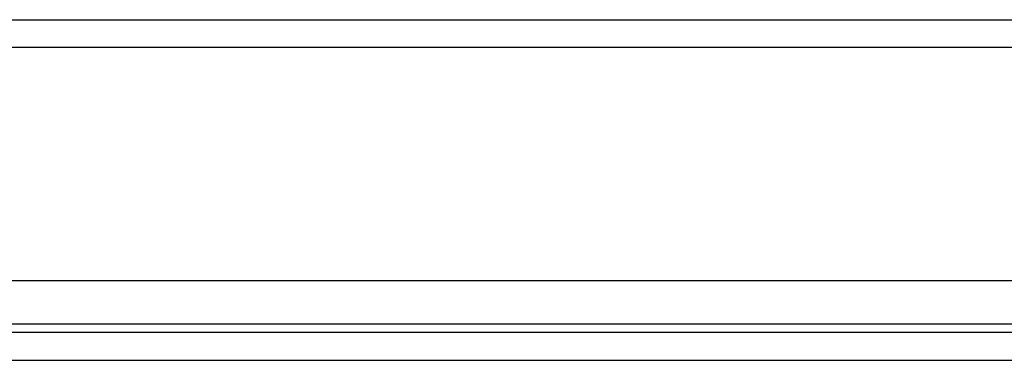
# Model space of a CAD drawing. Header units: inches. Extents: x 23 to 567, y 61 to 264.
# Tile 68 of 256: x 52.63 to 56.15, y 259.9 to 261.12. Entities that reach past the tile are written whole.
import ezdxf

# ---------------------------------------------------------------- set-up
doc = ezdxf.new("R2010")
doc.units = ezdxf.units.IN
doc.header["$MEASUREMENT"] = 0
doc.layers.add('Visible Edges(ANSI)', color=7, linetype='Continuous', lineweight=25)
doc.layers.add('Visible Tangent Edges(ANSI)', color=7, linetype='Continuous', lineweight=25)

msp = doc.modelspace()

# ---------------------------------------------------------------- linework, layer by layer
at = {"layer": 'Visible Edges(ANSI)'}
for p, q in [((23.4622, 261.1212), (77.0672, 261.1212)), ((77.0672, 260.1872), (23.4622, 260.1872)), ((77.1657, 260.0017), (23.3637, 260.0017))]:
    msp.add_line(p, q, dxfattribs=at)
at = {"layer": 'Visible Tangent Edges(ANSI)'}
for p, q in [((77.0672, 261.0222), (23.4622, 261.0222)), ((24.2628, 260.0327), (76.2665, 260.0327)), ((23.3637, 259.9027), (77.1657, 259.9027))]:
    msp.add_line(p, q, dxfattribs=at)

doc.saveas('drawing.dxf')
